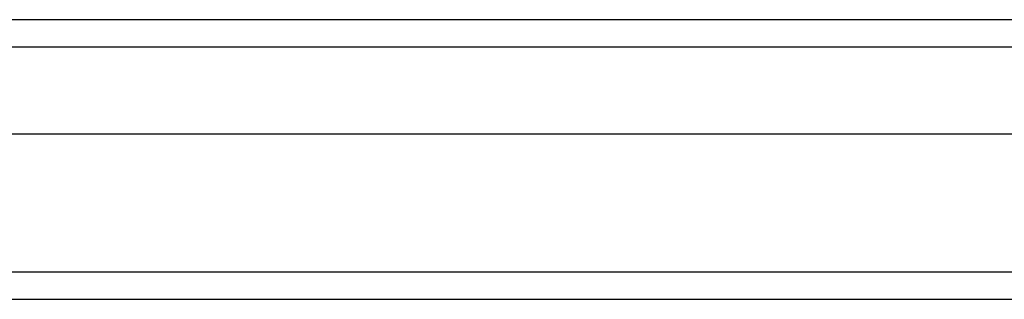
# Model space of a CAD drawing. Header units: inches. Extents: x 0 to 139, y -11 to 90.
# Tile 14 of 59: x 74.483 to 77.667, y 31.937 to 32.841. Entities that reach past the tile are written whole.
import ezdxf

# ---------------------------------------------------------------- set-up
doc = ezdxf.new("R2010")
doc.units = ezdxf.units.IN
doc.header["$LTSCALE"] = 8.352245
doc.header["$MEASUREMENT"] = 0
doc.layers.add('Visible Edges(ANSI)', color=7, linetype='Continuous', lineweight=25)
doc.layers.add('Visible Tangent Edges(ANSI)', color=7, linetype='Continuous', lineweight=25)

msp = doc.modelspace()

# ---------------------------------------------------------------- linework, layer by layer
at = {"layer": 'Visible Edges(ANSI)'}
for p, q in [((79.9135, 32.8412), (60.9062, 32.8412)), ((80.0281, 32.4713), (60.7916, 32.4713)), ((60.0573, 31.9369), (80.7625, 31.9369))]:
    msp.add_line(p, q, dxfattribs=at)
at = {"layer": 'Visible Tangent Edges(ANSI)'}
for p, q in [((60.7861, 32.7535), (80.0336, 32.7535)), ((80.7625, 32.0246), (60.0573, 32.0246))]:
    msp.add_line(p, q, dxfattribs=at)

doc.saveas('drawing.dxf')
